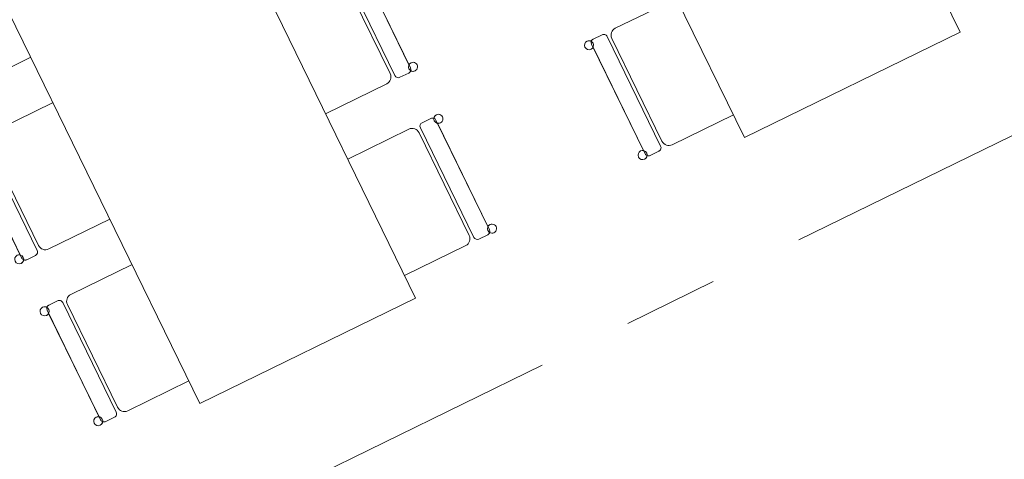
# Model space of a CAD drawing. Extents: x 6414462 to 20492237, y 5756825 to 17376351.
# Tile 77 of 127: x 6497761.05 to 6497764.34, y 5809734.9 to 5809736.36. Entities that reach past the tile are written whole.
import ezdxf

# ---------------------------------------------------------------- set-up
doc = ezdxf.new("R2010")
doc.units = 0
doc.linetypes.add('Linia siatki', pattern=[2.2225, 1.27, -0.3175, 0.3175, -0.3175])
doc.layers.add('I-FURN', color=7, linetype='Continuous', lineweight=5)
doc.layers.add('S-GRID', color=7, linetype='Continuous', lineweight=5)

# ---------------------------------------------------------------- blocks, each defined once
blk = doc.blocks.new('ZZZ Meb Krzesło zwykłe ___FK_v04_0 - przykład-7073046-__-00_00 Przyziemie PB')
at = {"layer": 'I-FURN'}
for p, q in [((-21.59, 10), (-21.59, -12.7)), ((21.59, -12.7), (21.59, 10)), ((20.32, -16.35), (-20.32, -16.35)), ((-20.32, -16.35), (20.32, -16.35)), ((-19.05, -15.24), (19.05, -15.24)), ((-21.59, -17.62), (-21.59, -20.87)), ((-21.59, -17.62), (-21.59, -20.87)), ((21.59, -20.87), (21.59, -17.62)), ((21.59, -17.62), (21.59, -20.87)), ((-20.32, -22.14), (20.32, -22.14)), ((-19.16, -22.14), (19.18, -22.14))]:
    blk.add_line(p, q, dxfattribs=at)
for centre, radius, start, end in [((-19.05, -12.7), 2.54, 180, 270), ((19.05, -12.7), 2.54, 270, 360), ((-20.32, -17.62), 1.27, 90, 180), ((-20.32, -17.62), 1.27, 90, 180), ((20.32, -17.62), 1.27, 360, 90), ((20.32, -17.62), 1.27, 0, 90), ((-20.35, -23.06), 1.51, 360, 180), ((-20.35, -23.06), 1.51, 123.4855, 180), ((-20.32, -20.87), 1.27, 180, 227.4093), ((-20.32, -20.87), 1.27, 180, 270), ((-20.35, -23.06), 1.51, 360, 37.7171), ((20.37, -23.06), 1.51, 360, 180), ((20.37, -23.06), 1.51, 142.2829, 180), ((20.32, -20.87), 1.27, 270, 0), ((20.32, -20.87), 1.27, 313.2379, 360), ((20.37, -23.06), 1.51, 0, 57.1936), ((-20.35, -23.06), 1.51, 180, 360), ((-20.35, -23.06), 1.51, 180, 360), ((20.37, -23.06), 1.51, 180, 360), ((20.37, -23.06), 1.51, 180, 360)]:
    blk.add_arc(centre, radius, start, end, dxfattribs=at)
blk = doc.blocks.new('Meb Stół prosty ___FK_04_1 - Stół prosty 2-9214470-__-00_00 Przyziemie PB')
at = {"layer": 'I-FURN'}
for p, q in [((121.83, 30.48), (-118.17, 30.48)), ((-118.17, 30.48), (-118.17, -49.52)), ((121.83, -49.52), (121.83, 30.48)), ((-118.17, -49.52), (121.83, -49.52))]:
    blk.add_line(p, q, dxfattribs=at)

msp = doc.modelspace()

# ---------------------------------------------------------------- linework, layer by layer
at = {"layer": 'S-GRID', "linetype": 'Linia siatki'}
msp.add_line((6497753.6651, 5809730.7503, 0.1), (6497766.5124, 5809737.0253, 0.1), dxfattribs=at)

# ---------------------------------------------------------------- block references
at = {"layer": 'I-FURN', "xscale": 0.01, "yscale": 0.01, "zscale": 0.01}
for name, p, rotation in [('Meb Stół prosty ___FK_04_1 - Stół prosty 2-9214470-__-00_00 Przyziemie PB', (6497763.2239, 5809737.1636, 0.1), 116.0323615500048), ('Meb Stół prosty ___FK_04_1 - Stół prosty 2-9214470-__-00_00 Przyziemie PB', (6497761.4088, 5809736.2771, 0.1), 116.0323615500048), ('ZZZ Meb Krzesło zwykłe ___FK_v04_0 - przykład-7073046-__-00_00 Przyziemie PB', (6497760.9054, 5809736.3854, 0.1), 296.0323615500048), ('ZZZ Meb Krzesło zwykłe ___FK_v04_0 - przykład-7073046-__-00_00 Przyziemie PB', (6497762.0673, 5809736.2851, 0.1), 116.0323615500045), ('ZZZ Meb Krzesło zwykłe ___FK_v04_0 - przykład-7073046-__-00_00 Przyziemie PB', (6497763.2471, 5809736.1937, 0.1), 296.0323615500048), ('ZZZ Meb Krzesło zwykłe ___FK_v04_0 - przykład-7073046-__-00_00 Przyziemie PB', (6497761.1687, 5809735.8463, 0.1), 296.0323615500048), ('ZZZ Meb Krzesło zwykłe ___FK_v04_0 - przykład-7073046-__-00_00 Przyziemie PB', (6497762.3306, 5809735.746, 0.1), 116.0323615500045), ('ZZZ Meb Krzesło zwykłe ___FK_v04_0 - przykład-7073046-__-00_00 Przyziemie PB', (6497761.4321, 5809735.3071, 0.1), 296.0323615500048)]:
    msp.add_blockref(name, p, dxfattribs=dict(at, rotation=rotation))

doc.saveas('drawing.dxf')
